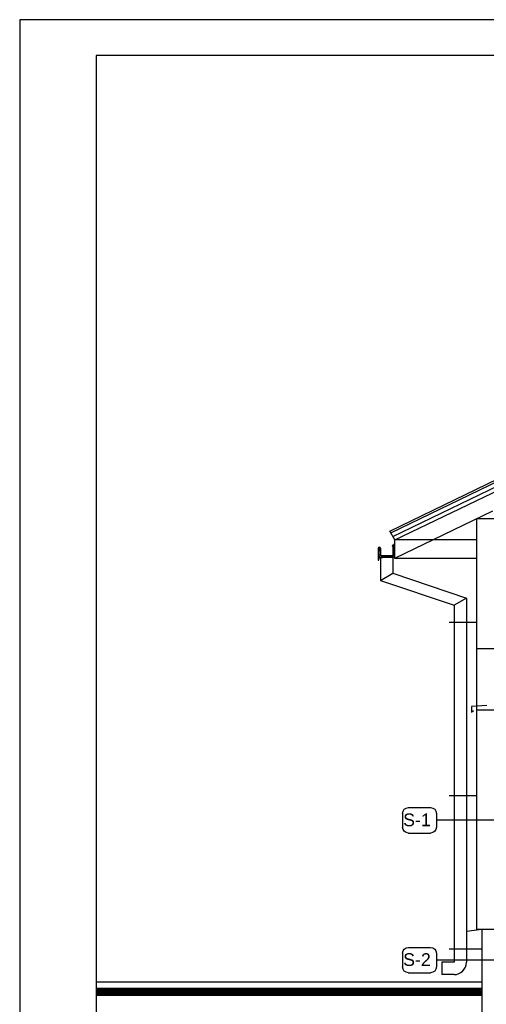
# Model space of a CAD drawing. Header units: millimetres. Extents: x -5941 to 19721, y -9230 to 6433.
# Tile 145 of 204: x 9998 to 10455, y -7063 to -6099. Entities that reach past the tile are written whole.
import ezdxf

# ---------------------------------------------------------------- set-up
doc = ezdxf.new("R2010")
doc.units = ezdxf.units.MM
for name, color, linetype in [('A_cienkL', 30, 'Continuous'), ('A_okno', 3, 'Continuous'), ('A_OPISOSIE', 1, 'Continuous'), ('A_SC_MUROWANA_DZIAŁOWA', 42, 'Continuous'), ('A_schody', 3, 'Continuous'), ('A_widok', 3, 'Continuous'), ('A_WIEZBA', 3, 'Continuous')]:
    doc.layers.add(name, color=color, linetype=linetype)
doc.styles.add('dar-styl', font='arial.ttf')

# ---------------------------------------------------------------- blocks, each defined once
blk = doc.blocks.new('A$C266666CD')
at = {"layer": 'A_OPISOSIE', "color": 0}
for p, q in [((33, 30), (7, 30)), ((0, 23), (0, 7)), ((40, 23), (40, 7)), ((33, 0), (7, 0))]:
    blk.add_line(p, q, dxfattribs=at)
for centre, start, end in [((7, 23), 90, 180), ((33, 23), 0, 90), ((7, 7), 180, 270), ((33, 7), 270, 0)]:
    blk.add_arc(centre, 7, start, end, dxfattribs=at)

msp = doc.modelspace()

# ---------------------------------------------------------------- linework, layer by layer
for points in [[(9998.164, -7583.718), (12097.287, -7583.718), (12097.287, -6098.718), (9998.164, -6098.718)], [(10073.164, -7548.718), (12062.287, -7548.718), (12062.287, -6133.718), (10073.164, -6133.718)]]:
    msp.add_lwpolyline(points, close=True)
at = {"layer": 'A_cienkL'}
for p, q in [((10362.833, -6613.81, 0), (10365.341, -6611.692)), ((10362.833, -6613.81, 0), (10363.025, -6614.147, 0)), ((10362.833, -6613.81, 0), (10363.025, -6614.147, 0)), ((10349.135, -6616.232, 0), (10349.135, -6627.882, 0)), ((10349.215, -6622.279, 0), (10349.215, -6619.022, 0)), ((10349.296, -6616.201, 0), (10349.295, -6616.232, 0)), ((10349.295, -6616.232, 0), (10349.295, -6616.424, 0)), ((10349.295, -6616.324, 0), (10349.295, -6616.47, 0)), ((10349.295, -6616.47, 0), (10349.415, -6616.47, 0)), ((10349.297, -6616.17, 0), (10349.296, -6616.201, 0)), ((10349.3, -6616.137, 0), (10349.297, -6616.17, 0)), ((10349.304, -6616.103, 0), (10349.3, -6616.137, 0)), ((10349.31, -6616.07, 0), (10349.304, -6616.103, 0)), ((10349.316, -6616.036, 0), (10349.31, -6616.07, 0)), ((10349.324, -6616.003, 0), (10349.316, -6616.036, 0)), ((10349.333, -6615.97, 0), (10349.324, -6616.003, 0)), ((10349.415, -6616.232, 0), (10349.416, -6616.201, 0)), ((10349.415, -6616.324, 0), (10349.415, -6616.232, 0)), ((10349.415, -6616.47, 0), (10349.415, -6616.324, 0)), ((10349.416, -6616.201, 0), (10349.418, -6616.169, 0)), ((10349.418, -6616.169, 0), (10349.421, -6616.136, 0)), ((10349.421, -6616.136, 0), (10349.426, -6616.103, 0)), ((10349.426, -6616.103, 0), (10349.432, -6616.069, 0)), ((10349.432, -6616.069, 0), (10349.44, -6616.036, 0)), ((10349.44, -6616.036, 0), (10349.449, -6616.002, 0)), ((10349.449, -6616.002, 0), (10349.459, -6615.97, 0)), ((10349.508, -6618.315, 0), (10350.765, -6617.058, 0)), ((10351.215, -6616.608, 0), (10350.765, -6617.058, 0)), ((10350.765, -6617.058, 0), (10350.765, -6622.479, 0)), ((10351.015, -6616.808, 0), (10351.015, -6616.242, 0)), ((10351.135, -6616.688, 0), (10351.027, -6616.796, 0)), ((10351.135, -6616.243, 0), (10351.135, -6616.688, 0)), ((10351.215, -6616.608, 0), (10351.215, -6622.479, 0)), ((10351.293, -6616.485, 0), (10351.293, -6616.162, 0)), ((10352.135, -6623.399, 0), (10362.795, -6623.399, 0)), ((10363.025, -6614.147, 0), (10363.589, -6614.525, 0)), ((10363.025, -6614.147, 0), (10363.589, -6614.525, 0)), ((10364.965, -6614.232, 0), (10363.715, -6614.232, 0)), ((10363.715, -6622.479, 0), (10363.715, -6614.232, 0)), ((10364.165, -6622.479, 0), (10364.165, -6614.232, 0)), ((10364.425, -6614.232, 0), (10364.425, -6624.479, 0)), ((10364.845, -6614.232, 0), (10364.845, -6614.625, 0)), ((10364.845, -6614.625, 0), (10364.845, -6615.332, 0)), ((10364.845, -6623.059, 0), (10364.845, -6615.332, 0)), ((10364.845, -6623.059, 0), (10364.845, -6623.766, 0)), ((10364.965, -6623.059, 0), (10364.845, -6623.059, 0)), ((10364.965, -6614.625, 0), (10364.965, -6614.232, 0)), ((10364.965, -6615.332, 0), (10364.965, -6614.625, 0)), ((10364.965, -6623.766, 0), (10364.965, -6623.059, 0)), ((10349.523, -6627.931, 0), (10350.178, -6625.413, 0)), ((10350.275, -6625.339, 0), (10352.395, -6625.339, 0)), ((10351.985, -6624.654, 0), (10351.935, -6624.74, 0)), ((10351.954, -6624.809, 0), (10352.445, -6625.092, 0)), ((10351.954, -6624.809, 0), (10352.445, -6625.092, 0)), ((10352.936, -6625.145, 0), (10352.054, -6624.635, 0)), ((10352.135, -6623.849, 0), (10362.795, -6623.849, 0)), ((10352.395, -6625.279, 0), (10352.215, -6625.279, 0)), ((10352.215, -6625.279, 0), (10352.395, -6625.279, 0)), ((10363.211, -6625.279, 0), (10353.436, -6625.279, 0)), ((10363.211, -6625.279, 0), (10363.211, -6640.818, 0)), ((10364.595, -6624.309, 0), (10363.918, -6624.986, 0)), ((10364.595, -6624.309, 0), (10364.772, -6624.132, 0)), ((10364.772, -6624.132, 0), (10364.845, -6624.059, 0)), ((10364.845, -6623.766, 0), (10364.845, -6624.059, 0)), ((10364.845, -6624.059, 0), (10364.965, -6624.059, 0)), ((10364.965, -6624.059, 0), (10364.965, -6623.766, 0)), ((10351.211, -6647.746, 0), (10363.211, -6640.818, 0)), ((10363.211, -6640.818, 0), (10435.341, -6665.142, 0)), ((10435.341, -6665.142, 0), (10423.341, -6672.07, 0)), ((10435.341, -6665.142, 0), (10435.341, -7021.747, 0)), ((10418.341, -6688.514, 0), (10445.341, -6688.514)), ((10418.341, -6858.514, 0), (10445.341, -6858.514)), ((10418.341, -7008.514, 0), (10450.341, -7008.514, 0)), ((10411.295, -7021.747, 0), (10411.295, -7033.747, 0)), ((10435.341, -7019.281, 0), (10435.341, -7020.694, 0)), ((10423.341, -7033.747, 0), (10411.295, -7033.747, 0))]:
    msp.add_line(p, q, dxfattribs=at)
at = {"layer": 'A_cienkL', "elevation": 0}
msp.add_lwpolyline([(10351.211, -6625.106), (10351.211, -6647.746), (10423.341, -6672.07), (10423.341, -7021.747), (10411.295, -7021.747)], dxfattribs=at)
at = {"layer": 'A_cienkL'}
for centre, radius, start, end in [((10350.215, -6616.232, 0), 1.08, 3.696601, 180), ((10350.215, -6619.022, 0), 1, 135, 179.999998), ((10352.215, -6622.279, 0), 3, 179.999999, 270), ((10350.215, -6616.232, 0), 0.92, 359.999994, 163.445665), ((10350.215, -6616.232, 0), 0.8, 0, 160.872999), ((10352.135, -6622.479, 0), 1.37, 179.998828, 270), ((10350.215, -6616.332, 0), 0.8, 359.28964, 0), ((10350.215, -6616.332, 0), 0.92, 359.28964, 359.999994), ((10352.135, -6622.479, 0), 0.92, 179.999007, 270), ((10362.795, -6622.479, 0), 1.37, 270, 0.000004), ((10362.795, -6622.479, 0), 0.92, 270, 359.999996), ((10349.332, -6627.882, 0), 0.197, 180, 345.411265), ((10350.275, -6625.439, 0), 0.1, 90, 165.411265), ((10351.979, -6624.765, 0), 0.05, 150, 180), ((10351.979, -6624.765, 0), 0.05, 180, 240), ((10352.029, -6624.679, 0), 0.05, 60, 150), ((10352.395, -6625.179, 0), 0.1, 270, 359.999993), ((10352.395, -6625.179, 0), 0.1, 359.999993, 60), ((10353.436, -6624.279, 0), 1, 240, 270), ((10363.211, -6624.279, 0), 1, 270, 315), ((10423.341, -7021.747, 0), 12, 270, 0)]:
    msp.add_arc(centre, radius, start, end, dxfattribs=at)
at = {"layer": 'A_okno', "elevation": 0}
for points in [[(10455.341, -6770.24), (10440.341, -6771.24), (10440.341, -6771.24), (10440.341, -6776.743)], [(10440.341, -6776.743), (10442.213, -6775.172)]]:
    msp.add_lwpolyline(points, dxfattribs=at)
at = {"layer": 'A_OPISOSIE', "color": 0}
for p, q in [((10500.351, -6882.677), (10406.061, -6882.677)), ((10500.351, -7019.516), (10406.061, -7019.516))]:
    msp.add_line(p, q, dxfattribs=at)
at = {"layer": 'A_SC_MUROWANA_DZIAŁOWA'}
for p, q in [((10445.341, -6587.27), (10445.341, -6989.747)), ((10445.341, -6587.27), (10480.341, -6587.27)), ((10480.341, -6714.747), (10445.341, -6714.747)), ((10480.341, -6774.747), (10445.341, -6774.747)), ((11445.341, -6989.747), (10445.341, -6989.747)), ((10450.341, -6989.747), (10450.341, -7100.683))]:
    msp.add_line(p, q, dxfattribs=at)
at = {"layer": 'A_schody'}
msp.add_line((10450.341, -6989.747), (10435.341, -6991.416), dxfattribs=at)
at = {"layer": 'A_widok', "color": 3, "ltscale": 0.5, "const_width": 8}
for points in [[(10073.164, -7050.683), (10346.47, -7050.683)], [(10346.47, -7050.683), (10450.341, -7050.683)]]:
    msp.add_lwpolyline(points, dxfattribs=at)
at = {"layer": 'A_widok', "color": 3, "ltscale": 0.5}
for points in [[(10073.164, -7040.683), (10346.47, -7040.683)], [(10346.47, -7040.683), (10450.341, -7040.683)], [(10346.47, -7051.683), (10450.341, -7051.683)]]:
    msp.add_lwpolyline(points, dxfattribs=at)
at = {"layer": 'A_WIEZBA'}
for p, q in [((10360.341, -6599.43), (10945.341, -6317.049)), ((10361.344, -6601.166), (10945.341, -6319.269)), ((10363.349, -6604.64), (10945.341, -6323.711)), ((10365.341, -6608.12), (10945.341, -6328.153)), ((10365.341, -6625.887), (10461.341, -6579.547)), ((10365.341, -6608.09), (10360.341, -6599.43)), ((10365.341, -6626.41), (10365.341, -6608.09)), ((10445.341, -6608.09), (10365.341, -6608.09)), ((10445.341, -6626.41), (10365.341, -6626.41))]:
    msp.add_line(p, q, dxfattribs=at)

# ---------------------------------------------------------------- block references
at = {"layer": 'A_OPISOSIE', "color": 0, "ltscale": 12, "xscale": -0.83, "yscale": 0.83, "zscale": 0.83}
for p in [(10406.061, -6895.127), (10406.061, -7031.966)]:
    msp.add_blockref('A$C266666CD', p, dxfattribs=at)

# ---------------------------------------------------------------- texts
at = {"layer": 'A_OPISOSIE', "color": 1, "style": 'dar-styl'}
for s, p in [('S-1', (10373.454, -6888.459)), ('S-2', (10373.454, -7025.298))]:
    msp.add_text(s, height=12.45, dxfattribs=at).set_placement(p)

doc.saveas('drawing.dxf')
